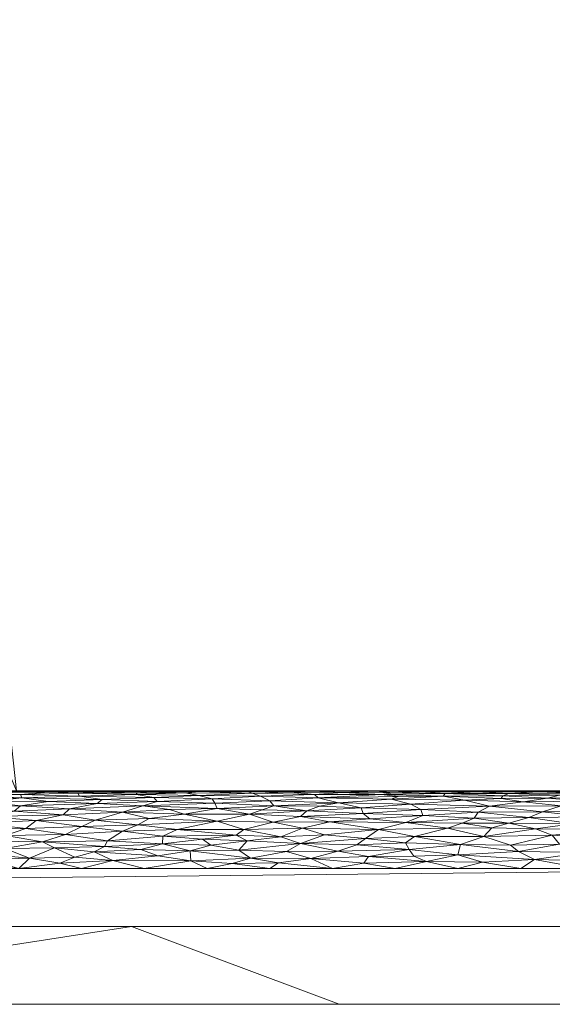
# Model space of a CAD drawing. Header units: millimetres. Extents: x -300 to 300, y 0 to 450.
# Tile 155 of 256: x 120 to 133, y 0 to 25. Entities that reach past the tile are written whole.
import ezdxf

# ---------------------------------------------------------------- set-up
doc = ezdxf.new("R2010")
doc.units = ezdxf.units.MM
doc.layers.add('A-GENM', color=13, linetype='Continuous')

# ---------------------------------------------------------------- blocks, each defined once
blk = doc.blocks.new('MODEL_CCAS0420-1080410R0 - MODEL_CCAS0420-1080410R0-453240-Preview')
at = {"layer": 'A-GENM', "lineweight": 9}
mesh = blk.add_polyface(dxfattribs=at)
corners = [(-296.159, -20, -110), (-295.657, -15.55, -110), (-294.177, -11.323, -110), (-291.793, -7.531, -110), (-288.625, -4.364, -110), (-284.831, -1.981, -110), (-280.602, -0.502, -110), (-276.147, 0, -110), (276.147, 0, -110), (280.596, -0.501, -110), (284.825, -1.978, -110), (288.619, -4.359, -110), (291.788, -7.525, -110), (294.174, -11.316, -110), (295.656, -15.545, -110), (296.159, -20, -110), (296.159, -426.171, -110), (295.658, -430.617, -110), (294.182, -434.842, -110), (291.802, -438.632, -110), (288.638, -441.797, -110), (284.848, -444.179, -110), (280.622, -445.657, -110), (276.171, -446.159, -110), (-276.171, -446.159, -110), (-280.617, -445.658, -110), (-284.842, -444.182, -110), (-288.632, -441.802, -110), (-291.797, -438.638, -110), (-294.179, -434.848, -110), (-295.657, -430.622, -110), (-296.159, -426.171, -110)]
mesh.append_faces([[corners[k] for k in face] for face in [(15, 12, 13, 14)]], dxfattribs={"vtx0": -1})
mesh.append_faces([[corners[k] for k in face] for face in [(16, 8, 15)]], dxfattribs={"vtx0": -1, "vtx1": -1})
mesh.append_faces([[corners[k] for k in face] for face in [(24, 31, 7, 8)]], dxfattribs={"vtx0": -1, "vtx1": -1, "vtx3": -1})
mesh.append_faces([[corners[k] for k in face] for face in [(31, 24, 25, 30), (18, 21, 22, 17), (17, 22, 23, 16)]], dxfattribs={"vtx0": -1, "vtx2": -1})
mesh.append_faces([[corners[k] for k in face] for face in [(0, 3, 4, 5), (0, 5, 6, 7)]], dxfattribs={"vtx0": -1, "vtx3": -1})
mesh.append_faces([[corners[k] for k in face] for face in [(28, 29, 27)]], dxfattribs={"vtx1": -1})
mesh.append_faces([[corners[k] for k in face] for face in [(25, 26, 30), (11, 12, 15, 10), (9, 10, 15, 8), (31, 0, 7)]], dxfattribs={"vtx1": -1, "vtx2": -1})
mesh.append_faces([[corners[k] for k in face] for face in [(23, 24, 8, 16)]], dxfattribs={"vtx1": -1, "vtx2": -1, "vtx3": -1})
mesh.append_faces([[corners[k] for k in face] for face in [(26, 27, 29, 30)]], dxfattribs={"vtx1": -1, "vtx3": -1})
mesh.append_faces([[corners[k] for k in face] for face in [(19, 20, 21, 18)]], dxfattribs={"vtx2": -1})
mesh.append_faces([[corners[k] for k in face] for face in [(0, 1, 2, 3)]], dxfattribs={"vtx3": -1})
mesh = blk.add_polyface(dxfattribs=at)
corners = [(279.918, 0, -2), (278.032, 0, -56), (276.147, 0, -110), (-276.147, 0, -110), (-278.032, 0, -56), (-279.918, 0, -2), (0, 0, -2)]
mesh.append_faces([[corners[k] for k in face] for face in [(6, 3, 4, 5)]], dxfattribs={"vtx0": -1})
mesh.append_faces([[corners[k] for k in face] for face in [(3, 6, 2)]], dxfattribs={"vtx0": -1, "vtx1": -1})
mesh.append_faces([[corners[k] for k in face] for face in [(1, 2, 6, 0)]], dxfattribs={"vtx1": -1})
mesh = blk.add_polyface(dxfattribs=at)
corners = [(279.918, 0, -2), (0, 0, -2), (-279.918, 0, -2), (-279.918, -0.586, -0.586), (-279.918, -2), (0, -2), (279.918, -2), (279.918, -0.586, -0.586), (-146.072, 0, -2), (-139.959, -2), (-209.938, -2), (-246.456, -2), (-73.036, 0, -2), (-212.995, 0, -2), (-69.979, -2), (-246.456, 0, -2), (146.072, -2), (139.959, 0, -2), (209.938, 0, -2), (246.456, 0, -2), (73.036, -2), (212.995, -2), (69.979, 0, -2), (246.456, -2), (-36.518, 0, -2), (-34.99, -2), (-52.485, -2), (34.99, 0, -2), (36.518, -2), (18.259, -2), (-263.187, -2), (-109.554, 0, -2), (-104.969, -2), (-122.464, -2), (263.187, 0, -2), (104.969, 0, -2), (109.554, -2), (91.295, -2), (-174.949, -2), (-179.533, 0, -2), (-162.803, 0, -2), (179.533, -2), (174.949, 0, -2), (192.444, 0, -2), (-157.454, -2), (-127.813, 0, -2), (-18.259, 0, -2), (-17.495, -2), (-229.726, 0, -2), (-228.197, -2), (229.726, -2), (228.197, 0, -2), (54.777, -2), (52.485, 0, -2), (-87.474, -2), (-91.295, 0, -2), (127.813, -2), (122.464, 0, -2), (-196.264, 0, -2), (-192.444, -2), (157.454, 0, -2), (162.803, -2), (-54.777, 0, -2), (17.495, 0, -2), (-263.187, 0, -2), (263.187, -2), (87.474, 0, -2), (196.264, -2)]
mesh.append_faces([[corners[k] for k in face] for face in [(44, 40, 38), (45, 33, 31), (46, 47, 1), (50, 51, 21), (52, 53, 28), (54, 55, 32), (56, 57, 36), (58, 59, 39), (60, 61, 42)]], dxfattribs={"vtx0": -1, "vtx1": -1})
mesh.append_faces([[corners[k] for k in face] for face in [(34, 65, 7), (30, 64, 3)]], dxfattribs={"vtx0": -1, "vtx1": -1, "vtx2": -1})
mesh.append_faces([[corners[k] for k in face] for face in [(5, 63, 1, 47), (42, 61, 41, 43), (19, 23, 65, 34), (32, 55, 31, 33), (28, 53, 27, 29), (39, 59, 38, 40), (36, 57, 35, 37), (21, 51, 18, 67), (63, 5, 29, 27), (67, 18, 43, 41), (37, 35, 66)]], dxfattribs={"vtx0": -1, "vtx2": -1})
mesh.append_faces([[corners[k] for k in face] for face in [(2, 3, 64)]], dxfattribs={"vtx1": -1})
mesh.append_faces([[corners[k] for k in face] for face in [(25, 47, 46, 24), (9, 33, 45, 8), (8, 40, 44, 9), (49, 10, 13, 48), (11, 49, 48, 15), (19, 51, 50, 23), (20, 37, 66, 22), (26, 25, 24, 62), (14, 26, 62, 12), (22, 53, 52, 20), (30, 11, 15, 64), (12, 55, 54, 14), (17, 57, 56, 16), (10, 59, 58, 13), (16, 61, 60, 17)]], dxfattribs={"vtx1": -1, "vtx3": -1})
mesh.append_faces([[corners[k] for k in face] for face in [(3, 4, 30), (65, 6, 7), (7, 0, 34)]], dxfattribs={"vtx2": -1})
mesh = blk.add_polyface(dxfattribs=at)
corners = [(-279.918, -2), (-292.651, -7.27), (-297.929, -20), (-297.929, -224.97), (-297.929, -429.94), (-292.661, -442.661), (-279.94, -447.929), (0, -447.929), (279.94, -447.929), (292.661, -442.661), (297.929, -429.94), (297.929, -224.97), (297.929, -20), (292.651, -7.27), (279.918, -2), (0, -2), (0, -3.5), (13.257, -3.5), (26.515, -3.5), (39.772, -3.5), (53.029, -3.5), (66.287, -3.5), (79.544, -3.5), (92.801, -3.5), (106.059, -3.5), (119.316, -3.5), (132.573, -3.5), (145.831, -3.5), (159.088, -3.5), (172.345, -3.5), (185.603, -3.5), (198.86, -3.5), (212.117, -3.5), (225.375, -3.5), (238.632, -3.5), (251.889, -3.5), (265.147, -3.5), (278.404, -3.5), (291.028, -7.487), (296.497, -19.511), (296.5, -32.769), (296.5, -46.026), (296.5, -59.283), (296.5, -72.541), (296.5, -85.798), (296.5, -99.055), (296.5, -112.313), (296.5, -125.57), (296.5, -138.827), (296.5, -152.085), (296.5, -165.342), (296.5, -178.599), (296.5, -191.857), (296.5, -205.114), (296.5, -218.371), (296.5, -231.629), (296.5, -244.886), (296.5, -258.143), (296.499, -271.401), (296.499, -284.658), (296.499, -297.915), (296.499, -311.173), (296.499, -324.43), (296.499, -337.687), (296.5, -350.945), (296.5, -364.202), (296.5, -377.459), (296.5, -390.717), (296.5, -403.974), (296.5, -417.231), (296.497, -430.489), (291.028, -442.513), (278.404, -446.5), (265.147, -446.5), (251.889, -446.5), (238.632, -446.5), (225.375, -446.5), (212.117, -446.5), (198.86, -446.5), (185.603, -446.5), (172.345, -446.5), (159.088, -446.5), (145.831, -446.5), (132.573, -446.5), (119.316, -446.5), (106.059, -446.5), (92.801, -446.5), (79.544, -446.5), (66.287, -446.5), (53.029, -446.5), (39.772, -446.5), (26.515, -446.5), (13.257, -446.5), (0, -446.5), (-12.926, -446.5), (-25.852, -446.5), (-38.777, -446.5), (-51.703, -446.5), (-64.629, -446.5), (-77.555, -446.5), (-90.48, -446.5), (-103.406, -446.5), (-116.332, -446.5), (-129.258, -446.5), (-142.183, -446.5), (-155.109, -446.5), (-168.035, -446.5), (-180.961, -446.5), (-193.887, -446.5), (-206.812, -446.5), (-219.738, -446.5), (-232.664, -446.5), (-245.59, -446.5), (-258.515, -446.5), (-271.441, -446.5), (-284.356, -445.968), (-294.544, -438.124), (-296.5, -425.35), (-296.5, -412.424), (-296.5, -399.498), (-296.5, -386.572), (-296.5, -373.646), (-296.5, -360.721), (-296.5, -347.795), (-296.499, -334.869), (-296.499, -321.943), (-296.499, -309.018), (-296.499, -296.092), (-296.499, -283.166), (-296.499, -270.24), (-296.5, -257.315), (-296.5, -244.389), (-296.5, -231.463), (-296.5, -218.537), (-296.5, -205.611), (-296.5, -192.686), (-296.5, -179.76), (-296.5, -166.834), (-296.5, -153.908), (-296.5, -140.983), (-296.5, -128.057), (-296.5, -115.131), (-296.5, -102.205), (-296.5, -89.28), (-296.5, -76.354), (-296.5, -63.428), (-296.5, -50.502), (-296.5, -37.576), (-296.5, -24.651), (-294.544, -11.876), (-284.356, -4.032), (-271.441, -3.5), (-258.515, -3.5), (-245.59, -3.5), (-232.664, -3.5), (-219.738, -3.5), (-206.812, -3.5), (-193.887, -3.5), (-180.961, -3.5), (-168.035, -3.5), (-155.109, -3.5), (-142.183, -3.5), (-129.258, -3.5), (-116.332, -3.5), (-103.406, -3.5), (-90.48, -3.5), (-77.555, -3.5), (-64.629, -3.5), (-51.703, -3.5), (-38.777, -3.5), (-25.852, -3.5), (-12.926, -3.5), (-294.538, -438.129), (-294.547, -438.108)]
mesh.append_faces([[corners[k] for k in face] for face in [(116, 172, 173)]])
mesh.append_faces([[corners[k] for k in face] for face in [(118, 4, 117), (6, 115, 5), (115, 6, 114), (7, 104, 6), (1, 150, 0), (151, 0, 150)]], dxfattribs={"vtx0": -1, "vtx1": -1})
mesh.append_faces([[corners[k] for k in face] for face in [(4, 124, 125), (7, 99, 100), (2, 148, 149), (149, 1, 2), (2, 141, 142), (0, 151, 152), (0, 160, 161, 15), (15, 165, 166), (15, 170, 171), (8, 81, 82, 7), (8, 72, 73), (11, 61, 62, 10), (12, 46, 47, 11), (38, 13, 14, 37), (13, 38, 39, 12)]], dxfattribs={"vtx0": -1, "vtx2": -1})
mesh.append_faces([[corners[k] for k in face] for face in [(4, 118, 119, 120), (4, 120, 121, 122), (3, 128, 129, 130), (3, 130, 131, 132), (3, 138, 139, 140), (0, 154, 155, 156), (0, 156, 157, 158), (15, 161, 162, 163), (15, 163, 164, 165), (8, 73, 74, 75), (7, 86, 87, 88), (7, 83, 84, 85), (10, 68, 69, 70), (11, 55, 56, 57), (14, 28, 29, 30), (14, 32, 33, 34), (15, 19, 20, 21), (12, 44, 45, 46), (11, 49, 50, 51), (11, 47, 48, 49), (12, 39, 40, 41)]], dxfattribs={"vtx0": -1, "vtx3": -1})
mesh.append_faces([[corners[k] for k in face] for face in [(123, 124, 4, 122), (127, 128, 3, 126), (113, 114, 6, 112), (111, 112, 6, 110), (109, 110, 6, 108), (107, 108, 6, 106), (96, 97, 7, 95), (105, 106, 6, 104), (103, 104, 7, 102), (101, 102, 7, 100), (98, 99, 7, 97), (94, 95, 7, 93), (135, 136, 3, 134), (137, 138, 3, 136), (133, 134, 3, 132), (145, 146, 2, 144), (147, 148, 2, 146), (143, 144, 2, 142), (149, 150, 1), (153, 154, 0, 152), (159, 160, 0, 158), (169, 170, 15, 168), (167, 168, 15, 166), (78, 79, 8, 77), (80, 81, 8, 79), (76, 77, 8, 75), (91, 92, 7, 90), (89, 90, 7, 88), (85, 86, 7), (82, 83, 7), (67, 68, 10, 66), (65, 66, 10, 64), (60, 61, 11, 59), (58, 59, 11, 57), (63, 64, 10, 62), (54, 55, 11, 53), (26, 27, 15, 25), (31, 32, 14, 30), (16, 17, 15, 171), (18, 19, 15, 17), (24, 25, 15, 23), (22, 23, 15, 21), (34, 35, 14), (52, 53, 11, 51), (36, 37, 14, 35), (42, 43, 12, 41), (43, 44, 12), (92, 93, 7)]], dxfattribs={"vtx1": -1, "vtx2": -1})
mesh.append_faces([[corners[k] for k in face] for face in [(3, 4, 125, 126), (2, 3, 140, 141), (71, 72, 8, 9), (70, 71, 9, 10), (27, 28, 14, 15)]], dxfattribs={"vtx1": -1, "vtx3": -1})
mesh.append_faces([[corners[k] for k in face] for face in [(4, 173, 117), (115, 172, 5)]], dxfattribs={"vtx2": -1})
mesh = blk.add_polyface(dxfattribs=at)
corners = [(-134.53, -4.051, -0.083), (-134.689, -4.261, -0.158), (-133.493, -4.128, -0.108), (-132.182, -5.431, -1.478), (-133.489, -5.39, -1.345), (-133.84, -5.441, -1.518), (-133.297, -4.357, -0.2), (-134.81, -4.491, -0.269), (-134.105, -3.5), (-132.849, -3.729, -0.015), (-132.489, -3.5), (-133.18, -5.313, -1.154), (-134.705, -5.339, -1.214), (-134.576, -4.98, -0.654), (-133.049, -4.954, -0.626), (-134.209, -4.829, -0.506), (-132.7, -4.814, -0.493), (-133.821, -4.646, -0.365), (-132.269, -5.494, -1.84), (-133.775, -5.494, -1.838), (-133.025, -5.5, -2), (-134.131, -5.235, -1.006), (-132.549, -5.216, -0.973), (-132.945, -5.472, -1.667), (-134.537, -5.473, -1.674), (-132.028, -5.367, -1.283), (-132.869, -4.523, -0.287), (-134.704, -3.688, -0.01), (-134.105, -3.908, -0.046), (-132.431, -3.938, -0.053), (-132.225, -4.1, -0.099), (-131.536, -4.324, -0.185), (-131.509, -3.66, -0.007), (-132.184, -4.668, -0.38), (-131.39, -4.945, -0.617), (-133.532, -5.108, -0.81), (-134.849, -5.096, -0.795), (-134.537, -5.5, -2), (-135.106, -5.393, -1.353), (-131.684, -5.101, -0.801), (-131.989, -5.301, -1.131)]
mesh.append_faces([[corners[k] for k in face] for face in [(8, 9, 10)]], dxfattribs={"vtx0": -1, "vtx1": -1})
mesh.append_faces([[corners[k] for k in face] for face in [(0, 1, 2), (3, 4, 5), (6, 1, 7), (11, 12, 4), (13, 14, 15), (16, 17, 15), (18, 19, 20), (21, 11, 22), (23, 24, 19), (4, 3, 25), (7, 17, 26), (2, 1, 6), (9, 27, 28), (9, 8, 27), (29, 9, 28), (28, 2, 29), (30, 29, 2), (0, 2, 28), (6, 31, 30), (9, 32, 10), (31, 6, 26), (26, 17, 33), (14, 34, 16), (21, 35, 36), (19, 18, 23), (5, 4, 38), (38, 4, 12), (25, 11, 4), (35, 14, 13), (36, 35, 13), (22, 35, 21), (39, 14, 35), (22, 11, 40), (40, 11, 25), (35, 22, 39), (21, 12, 11), (24, 23, 5), (3, 5, 23), (17, 16, 33), (15, 14, 16), (7, 26, 6), (30, 2, 6)]], dxfattribs={"vtx0": -1, "vtx1": -1, "vtx2": -1})
mesh.append_faces([[corners[k] for k in face] for face in [(19, 37, 20)]], dxfattribs={"vtx0": -1, "vtx2": -1})
mesh = blk.add_polyface(dxfattribs=at)
corners = [(-129.914, -5.017, -0.696), (-131.39, -4.945, -0.617), (-131.684, -5.101, -0.801), (-130.491, -5.363, -1.272), (-132.028, -5.367, -1.283), (-130.541, -5.432, -1.481), (-131.536, -4.324, -0.185), (-130.941, -4.112, -0.102), (-132.225, -4.1, -0.099), (-131.04, -5.254, -1.039), (-129.155, -5.285, -1.099), (-132.7, -4.814, -0.493), (-131.293, -4.796, -0.478), (-130.066, -3.675, -0.009), (-131.509, -3.66, -0.007), (-130.873, -3.854, -0.035), (-132.431, -3.938, -0.053), (-132.849, -3.729, -0.015), (-131.742, -4.545, -0.3), (-132.869, -4.523, -0.287), (-129.619, -3.988, -0.066), (-130.873, -3.5), (-130.602, -4.534, -0.294), (-129.756, -4.318, -0.182), (-132.489, -3.5), (-130.982, -4.667, -0.38), (-129.531, -4.684, -0.391), (-132.184, -4.668, -0.38), (-132.269, -5.494, -1.84), (-133.025, -5.5, -2), (-131.513, -5.5, -2), (-132.182, -5.431, -1.478), (-132.945, -5.472, -1.667), (-131.353, -5.471, -1.663), (-130.002, -5.5, -2), (-130.758, -5.494, -1.838), (-129.905, -5.476, -1.689), (-129.663, -5.154, -0.875), (-131.989, -5.301, -1.131), (-132.549, -5.216, -0.973), (-129.965, -4.859, -0.534), (-133.049, -4.954, -0.626)]
mesh.append_faces([[corners[k] for k in face] for face in [(24, 14, 21), (34, 35, 30)]], dxfattribs={"vtx0": -1, "vtx1": -1})
mesh.append_faces([[corners[k] for k in face] for face in [(0, 1, 2), (3, 4, 5), (6, 7, 8), (9, 3, 10), (11, 1, 12), (13, 14, 15), (16, 7, 15), (15, 17, 16), (18, 6, 19), (7, 20, 15), (14, 13, 21), (6, 22, 23), (7, 6, 23), (15, 14, 17), (25, 26, 22), (12, 25, 27), (31, 32, 33), (5, 31, 33), (31, 5, 4), (28, 33, 32), (30, 35, 28), (28, 35, 33), (36, 33, 35), (5, 33, 36), (2, 9, 37), (9, 38, 3), (9, 2, 39), (1, 0, 40), (2, 37, 0), (12, 1, 40), (2, 1, 41), (26, 12, 40), (12, 27, 11), (19, 27, 18), (26, 25, 12), (18, 25, 22), (25, 18, 27), (6, 18, 22), (7, 16, 8), (3, 38, 4), (39, 38, 9)]], dxfattribs={"vtx0": -1, "vtx1": -1, "vtx2": -1})
mesh.append_faces([[corners[k] for k in face] for face in [(28, 29, 30)]], dxfattribs={"vtx0": -1, "vtx2": -1})
mesh = blk.add_polyface(dxfattribs=at)
corners = [(-128.266, -4.106, -0.101), (-129.519, -4.156, -0.117), (-128.494, -4.271, -0.162), (-129.739, -3.817, -0.028), (-129.619, -3.988, -0.066), (-128.57, -3.811, -0.027), (-128.901, -5.403, -1.383), (-130.491, -5.363, -1.272), (-130.541, -5.432, -1.481), (-127.8, -5.191, -0.933), (-129.155, -5.285, -1.099), (-127.274, -5.315, -1.159), (-129.203, -5.448, -1.547), (-127.902, -5.455, -1.576), (-130.758, -5.494, -1.838), (-128.768, -5.491, -1.805), (-129.905, -5.476, -1.689), (-129.663, -5.154, -0.875), (-128.383, -5.063, -0.752), (-127.436, -4.369, -0.206), (-128.829, -4.506, -0.278), (-129.756, -4.318, -0.182), (-130.602, -4.534, -0.294), (-128.434, -4.912, -0.583), (-129.965, -4.859, -0.534), (-129.914, -5.017, -0.696), (-130.066, -3.675, -0.009), (-129.258, -3.5), (-130.873, -3.5), (-128.45, -3.638, -0.006), (-130.873, -3.854, -0.035), (-129.531, -4.684, -0.391), (-127.574, -4.698, -0.402), (-128.604, -4.78, -0.465), (-130.002, -5.5, -2), (-129.336, -5.352, -1.244), (-131.04, -5.254, -1.039), (-127.117, -5.486, -1.764), (-128.49, -5.5, -2), (-130.941, -4.112, -0.102), (-127.783, -3.948, -0.056), (-127.642, -3.5)]
mesh.append_faces([[corners[k] for k in face] for face in [(0, 1, 2), (3, 4, 5), (6, 7, 8), (9, 10, 11), (12, 13, 6), (14, 15, 16), (17, 9, 18), (19, 2, 20), (20, 21, 22), (23, 24, 25), (20, 2, 21), (4, 1, 0), (29, 26, 5), (3, 26, 30), (31, 32, 20), (31, 20, 22), (24, 23, 33), (14, 34, 15), (16, 12, 8), (35, 11, 10), (12, 15, 13), (9, 17, 10), (36, 10, 17), (35, 7, 6), (25, 17, 18), (18, 23, 25), (31, 33, 32), (37, 15, 38), (1, 39, 21), (4, 0, 40), (26, 29, 27), (39, 1, 4), (2, 1, 21), (4, 40, 5), (4, 3, 30), (5, 26, 3), (8, 12, 6), (15, 12, 16), (11, 35, 6), (10, 7, 35), (24, 33, 31)]], dxfattribs={"vtx0": -1, "vtx1": -1, "vtx2": -1})
mesh.append_faces([[corners[k] for k in face] for face in [(26, 27, 28), (29, 41, 27), (15, 34, 38)]], dxfattribs={"vtx0": -1, "vtx2": -1})
mesh = blk.add_polyface(dxfattribs=at)
corners = [(-127.274, -5.315, -1.159), (-125.79, -5.357, -1.257), (-126.024, -5.245, -1.022), (-128.901, -5.403, -1.383), (-127.18, -5.401, -1.376), (-127.8, -5.191, -0.933), (-126.117, -4.695, -0.4), (-126.867, -4.541, -0.298), (-127.574, -4.698, -0.402), (-127.902, -5.455, -1.576), (-128.768, -5.491, -1.805), (-127.117, -5.486, -1.764), (-126.311, -4.316, -0.181), (-126.817, -4.141, -0.112), (-127.436, -4.369, -0.206), (-128.266, -4.106, -0.101), (-128.494, -4.271, -0.162), (-127.081, -3.755, -0.018), (-127.642, -3.5), (-128.45, -3.638, -0.006), (-127.783, -3.948, -0.056), (-126.458, -3.936, -0.053), (-125.53, -3.766, -0.02), (-125.571, -5.434, -1.49), (-128.829, -4.506, -0.278), (-128.49, -5.5, -2), (-126.978, -5.5, -2), (-126.567, -5.461, -1.607), (-126.131, -5.114, -0.819), (-127.31, -5.106, -0.808), (-128.383, -5.063, -0.752), (-126.979, -4.98, -0.654), (-126.822, -4.834, -0.511), (-125.506, -4.9, -0.571), (-128.434, -4.912, -0.583), (-128.604, -4.78, -0.465), (-128.57, -3.811, -0.027), (-126.252, -3.645, -0.006), (-125.448, -4.211, -0.138), (-125.467, -5.481, -1.723), (-125.914, -5.495, -1.863), (-125.832, -5.012, -0.691), (-126.026, -3.5)]
mesh.append_faces([[corners[k] for k in face] for face in [(18, 37, 42)]], dxfattribs={"vtx0": -1, "vtx1": -1})
mesh.append_faces([[corners[k] for k in face] for face in [(0, 1, 2), (3, 4, 0), (2, 5, 0), (6, 7, 8), (9, 10, 11), (12, 13, 14), (15, 16, 13), (17, 18, 19), (15, 13, 20), (21, 22, 17), (23, 1, 4), (7, 24, 8), (4, 3, 9), (9, 11, 27), (1, 0, 4), (9, 27, 4), (28, 5, 2), (5, 29, 30), (31, 30, 29), (32, 31, 33), (32, 6, 8), (34, 30, 31), (32, 34, 31), (32, 8, 35), (24, 7, 14), (17, 36, 20), (22, 37, 17), (37, 18, 17), (12, 38, 13), (12, 14, 7), (20, 13, 21), (17, 19, 36), (39, 27, 11), (4, 27, 23), (26, 40, 11), (13, 16, 14), (17, 20, 21), (31, 28, 41), (5, 28, 29), (31, 29, 28), (32, 35, 34)]], dxfattribs={"vtx0": -1, "vtx1": -1, "vtx2": -1})
mesh.append_faces([[corners[k] for k in face] for face in [(11, 25, 26)]], dxfattribs={"vtx0": -1, "vtx2": -1})
mesh = blk.add_polyface(dxfattribs=at)
corners = [(-123.977, -3.955, -0.057), (-125.53, -3.766, -0.02), (-125.229, -3.97, -0.061), (-126.311, -4.316, -0.181), (-125.357, -4.505, -0.277), (-125.157, -4.358, -0.201), (-125.832, -5.012, -0.691), (-125.506, -4.9, -0.571), (-126.979, -4.98, -0.654), (-125.448, -4.211, -0.138), (-124.512, -4.102, -0.099), (-126.131, -5.114, -0.819), (-124.67, -5.039, -0.722), (-124.546, -5.295, -1.118), (-126.024, -5.245, -1.022), (-125.79, -5.357, -1.257), (-126.117, -4.695, -0.4), (-126.822, -4.834, -0.511), (-125.914, -5.495, -1.863), (-126.978, -5.5, -2), (-125.467, -5.5, -2), (-125.467, -5.481, -1.723), (-124.711, -5.495, -1.863), (-124.202, -5.48, -1.718), (-125.571, -5.434, -1.49), (-126.567, -5.461, -1.607), (-124.196, -5.382, -1.323), (-123.847, -5.445, -1.533), (-124.615, -5.18, -0.915), (-123.82, -4.899, -0.571), (-124.669, -4.714, -0.414), (-123.645, -4.501, -0.275), (-126.026, -3.5), (-126.252, -3.645, -0.006), (-125.056, -3.627, -0.005), (-126.458, -3.936, -0.053), (-126.867, -4.541, -0.298), (-124.295, -4.252, -0.154), (-123.997, -3.699, -0.011), (-126.817, -4.141, -0.112), (-123.955, -5.5, -2), (-127.117, -5.486, -1.764), (-124.411, -3.5)]
mesh.append_faces([[corners[k] for k in face] for face in [(40, 22, 20), (32, 34, 42)]], dxfattribs={"vtx0": -1, "vtx1": -1})
mesh.append_faces([[corners[k] for k in face] for face in [(0, 1, 2), (3, 4, 5), (6, 7, 8), (2, 9, 10), (11, 12, 6), (13, 14, 15), (7, 16, 17), (21, 22, 23), (21, 24, 25), (13, 15, 26), (23, 27, 24), (26, 15, 24), (13, 28, 14), (28, 11, 14), (12, 11, 28), (12, 29, 7), (30, 7, 29), (26, 24, 27), (23, 24, 21), (30, 31, 4), (32, 33, 34), (2, 1, 35), (16, 7, 30), (30, 4, 16), (4, 3, 36), (4, 36, 16), (20, 22, 18), (2, 10, 0), (37, 10, 9), (1, 0, 38), (2, 35, 39), (34, 33, 1), (5, 37, 9), (3, 5, 9), (31, 5, 4), (2, 39, 9), (18, 22, 21), (21, 41, 18), (7, 6, 12), (1, 38, 34), (38, 42, 34)]], dxfattribs={"vtx0": -1, "vtx1": -1, "vtx2": -1})
mesh.append_faces([[corners[k] for k in face] for face in [(18, 19, 20)]], dxfattribs={"vtx0": -1, "vtx2": -1})
mesh = blk.add_polyface(dxfattribs=at)
corners = [(-121.623, -5.47, -1.657), (-122.612, -5.451, -1.559), (-122.938, -5.479, -1.713), (-123.977, -3.955, -0.057), (-122.708, -3.984, -0.065), (-123.144, -3.825, -0.03), (-123.645, -4.501, -0.275), (-122.629, -4.625, -0.351), (-122.235, -4.457, -0.25), (-123.038, -5.326, -1.184), (-123.13, -5.226, -0.99), (-124.546, -5.295, -1.118), (-123.44, -5.015, -0.693), (-123.82, -4.899, -0.571), (-124.67, -5.039, -0.722), (-123.447, -5.495, -1.858), (-122.444, -5.5, -2), (-121.688, -5.493, -1.831), (-124.669, -4.714, -0.414), (-125.157, -4.358, -0.201), (-123.268, -4.329, -0.187), (-121.847, -4.213, -0.139), (-123.267, -4.132, -0.109), (-124.295, -4.252, -0.154), (-124.512, -4.102, -0.099), (-123.997, -3.699, -0.011), (-123.847, -5.445, -1.533), (-124.196, -5.382, -1.323), (-122.755, -5.108, -0.81), (-124.615, -5.18, -0.915), (-121.709, -5.272, -1.073), (-122.923, -4.782, -0.467), (-122.581, -5.405, -1.392), (-122.232, -4.945, -0.616), (-121.577, -5.172, -0.902), (-121.987, -3.702, -0.012), (-122.795, -3.5), (-121.503, -3.926, -0.05), (-121.773, -4.068, -0.088), (-124.411, -3.5), (-124.711, -5.495, -1.863), (-123.955, -5.5, -2), (-124.202, -5.48, -1.718)]
mesh.append_faces([[corners[k] for k in face] for face in [(0, 1, 2), (3, 4, 5), (6, 7, 8), (9, 10, 11), (12, 13, 14), (15, 16, 17), (7, 6, 18), (19, 6, 20), (20, 21, 22), (23, 22, 24), (3, 5, 25), (26, 2, 1), (9, 11, 27), (28, 14, 29), (10, 9, 30), (18, 13, 31), (32, 9, 27), (32, 27, 26), (28, 29, 10), (11, 10, 29), (33, 13, 12), (6, 8, 20), (19, 20, 23), (21, 20, 8), (22, 4, 3), (18, 31, 7), (33, 31, 13), (24, 22, 3), (10, 34, 28), (35, 36, 25), (37, 5, 4), (35, 25, 5), (22, 38, 4), (22, 23, 20), (15, 40, 41), (15, 17, 2), (42, 15, 2), (15, 42, 40), (26, 42, 2), (32, 26, 1), (14, 28, 12), (33, 12, 28)]], dxfattribs={"vtx0": -1, "vtx1": -1, "vtx2": -1})
mesh.append_faces([[corners[k] for k in face] for face in [(25, 36, 39), (15, 41, 16)]], dxfattribs={"vtx0": -1, "vtx2": -1})
mesh = blk.add_polyface(dxfattribs=at)
corners = [(-123.038, -5.326, -1.184), (-121.126, -5.364, -1.275), (-121.709, -5.272, -1.073), (-120.871, -5.033, -0.715), (-121.577, -5.172, -0.902), (-119.61, -5.113, -0.818), (-119.637, -5.314, -1.157), (-120.319, -5.221, -0.982), (-122.923, -4.782, -0.467), (-122.232, -4.945, -0.616), (-121.531, -4.745, -0.437), (-122.581, -5.405, -1.392), (-122.629, -4.625, -0.351), (-121.185, -4.579, -0.321), (-122.235, -4.457, -0.25), (-120.17, -4.185, -0.128), (-121.847, -4.213, -0.139), (-120.764, -4.376, -0.209), (-121.007, -3.788, -0.023), (-120.622, -3.638, -0.006), (-121.987, -3.702, -0.012), (-121.623, -5.47, -1.657), (-122.938, -5.479, -1.713), (-121.688, -5.493, -1.831), (-122.444, -5.5, -2), (-120.932, -5.5, -2), (-122.755, -5.108, -0.81), (-123.13, -5.226, -0.99), (-121.08, -5.435, -1.494), (-119.607, -5.402, -1.38), (-120.702, -4.882, -0.554), (-120.007, -4.731, -0.427), (-119.746, -4.531, -0.292), (-121.773, -4.068, -0.088), (-120.483, -4.026, -0.076), (-122.708, -3.984, -0.065), (-121.503, -3.926, -0.05), (-121.179, -3.5), (-122.795, -3.5), (-123.267, -4.132, -0.109), (-123.144, -3.825, -0.03), (-120.323, -5.466, -1.631), (-122.612, -5.451, -1.559), (-120.587, -5.488, -1.777), (-119.837, -3.76, -0.019)]
mesh.append_faces([[corners[k] for k in face] for face in [(0, 1, 2), (3, 4, 5), (2, 6, 7), (8, 9, 10), (4, 2, 7), (11, 1, 0), (1, 6, 2), (12, 10, 13), (12, 13, 14), (15, 16, 17), (18, 19, 20), (21, 22, 23), (26, 3, 9), (4, 27, 2), (11, 28, 1), (28, 29, 1), (4, 3, 26), (10, 30, 31), (9, 3, 30), (9, 30, 10), (14, 17, 16), (10, 12, 8), (31, 13, 10), (17, 13, 32), (17, 14, 13), (33, 15, 34), (35, 33, 36), (4, 7, 5), (18, 20, 36), (33, 39, 16), (40, 36, 20), (15, 33, 16), (21, 41, 28), (42, 28, 11), (43, 21, 23), (28, 42, 21), (21, 43, 41), (25, 43, 23), (33, 34, 36), (34, 18, 36), (19, 18, 44), (20, 19, 37)]], dxfattribs={"vtx0": -1, "vtx1": -1, "vtx2": -1})
mesh.append_faces([[corners[k] for k in face] for face in [(20, 37, 38)]], dxfattribs={"vtx0": -1, "vtx2": -1})
mesh.append_faces([[corners[k] for k in face] for face in [(24, 25, 23)]], dxfattribs={"vtx1": -1, "vtx2": -1})
mesh = blk.add_polyface(dxfattribs=at)
corners = [(-120.871, -5.033, -0.715), (-119.44, -4.975, -0.649), (-120.702, -4.882, -0.554), (-119.61, -5.113, -0.818), (-118.746, -4.833, -0.51), (-120.007, -4.731, -0.427), (-120.483, -4.026, -0.076), (-119.837, -3.76, -0.019), (-121.007, -3.788, -0.023), (-118.15, -4.491, -0.269), (-119.746, -4.531, -0.292), (-118.584, -4.665, -0.378), (-118.135, -5.484, -1.748), (-119.42, -5.485, -1.752), (-119.42, -5.5, -2), (-118.928, -4.2, -0.134), (-119.219, -4.352, -0.198), (-117.801, -4.268, -0.16), (-118.482, -5.45, -1.554), (-117.909, -5.388, -1.34), (-119.607, -5.402, -1.38), (-121.126, -5.364, -1.275), (-119.637, -5.314, -1.157), (-120.323, -5.466, -1.631), (-117.871, -5.304, -1.137), (-121.08, -5.435, -1.494), (-118.742, -5.215, -0.971), (-120.319, -5.221, -0.982), (-118.052, -5.105, -0.807), (-117.883, -4.966, -0.639), (-120.764, -4.376, -0.209), (-120.17, -4.185, -0.128), (-121.185, -4.579, -0.321), (-119.198, -4.017, -0.074), (-119.563, -3.5), (-121.179, -3.5), (-120.622, -3.638, -0.006), (-120.587, -5.488, -1.777), (-118.732, -3.726, -0.015), (-117.869, -3.633, -0.005), (-118.499, -3.883, -0.041), (-118.007, -4.042, -0.081), (-120.932, -5.5, -2), (-117.909, -5.5, -2)]
mesh.append_faces([[corners[k] for k in face] for face in [(14, 37, 42), (43, 12, 14)]], dxfattribs={"vtx0": -1, "vtx1": -1})
mesh.append_faces([[corners[k] for k in face] for face in [(0, 1, 2), (0, 3, 1), (4, 5, 2), (6, 7, 8), (9, 10, 11), (11, 5, 4), (12, 13, 14), (15, 16, 17), (18, 19, 20), (21, 20, 22), (23, 18, 20), (19, 24, 22), (23, 20, 25), (12, 18, 13), (19, 22, 20), (22, 26, 27), (3, 27, 26), (28, 3, 26), (3, 28, 1), (4, 1, 29), (1, 4, 2), (22, 24, 26), (9, 16, 10), (5, 11, 10), (10, 16, 30), (16, 31, 30), (32, 5, 10), (16, 15, 31), (33, 6, 31), (37, 14, 13), (38, 34, 7), (34, 38, 39), (40, 7, 33), (7, 40, 38), (41, 40, 33), (41, 33, 15), (23, 37, 13), (18, 23, 13), (33, 31, 15), (7, 6, 33), (34, 36, 7)]], dxfattribs={"vtx0": -1, "vtx1": -1, "vtx2": -1})
mesh.append_faces([[corners[k] for k in face] for face in [(34, 35, 36)]], dxfattribs={"vtx1": -1, "vtx2": -1})
mesh = blk.add_polyface(dxfattribs=at)
corners = [(0, -113.079, -5), (74.359, -113.079, -5), (148.718, -113.079, -5), (223.077, -113.079, -5), (294.5, -132.968, -5), (294.499, -81.318, -5), (294.499, -29.667, -5), (258.762, -5.5, -5), (206.609, -5.5, -5), (154.956, -5.5, -5), (103.303, -5.5, -5), (51.652, -5.5, -5), (0, -5.5, -5), (-59.752, -5.5, -5), (-119.504, -5.5, -5), (-179.256, -5.5, -5), (-239.009, -5.5, -5), (-294.499, -25.775, -5), (-289.1, -8.453, -5), (-294.499, -73.214, -5), (-294.5, -132.968, -5), (-275.116, -113.088, -5), (-244.547, -113.079, -5), (-213.979, -113.079, -5), (-183.41, -113.079, -5), (-152.842, -113.079, -5), (-122.274, -113.079, -5), (-91.705, -113.079, -5), (-61.137, -113.079, -5), (-30.568, -113.079, -5), (-119.5, -65, -5), (-114.374, -52.626, -5), (-102, -47.5, -5), (-89.626, -52.626, -5), (-84.5, -65, -5), (-89.626, -77.374, -5), (-102, -82.5, -5), (-114.374, -77.374, -5), (17.5, -65, -5), (12.374, -77.374, -5), (0, -82.5, -5), (-12.374, -77.374, -5), (-17.5, -65, -5), (-12.374, -52.626, -5), (0, -47.5, -5), (12.374, -52.626, -5), (119.5, -65, -5), (114.374, -77.374, -5), (102, -82.5, -5), (89.626, -77.374, -5), (84.5, -65, -5), (89.626, -52.626, -5), (102, -47.5, -5), (114.374, -52.626, -5), (-290.42, -24.284, -5)]
mesh.append_faces([[corners[k] for k in face] for face in [(18, 17, 54)]])
mesh.append_faces([[corners[k] for k in face] for face in [(32, 14, 31), (42, 29, 41), (50, 1, 49), (8, 3, 7), (53, 10, 52)]], dxfattribs={"vtx0": -1, "vtx1": -1})
mesh.append_faces([[corners[k] for k in face] for face in [(13, 34, 42, 43)]], dxfattribs={"vtx0": -1, "vtx1": -1, "vtx3": -1})
mesh.append_faces([[corners[k] for k in face] for face in [(30, 24, 25, 37), (16, 22, 23, 15), (35, 27, 28, 34), (37, 25, 26, 36), (36, 26, 27, 35), (31, 14, 15, 30), (13, 33, 34), (0, 40, 41, 29), (11, 50, 51, 10), (12, 44, 45, 11), (10, 51, 52)]], dxfattribs={"vtx0": -1, "vtx2": -1})
mesh.append_faces([[corners[k] for k in face] for face in [(19, 21, 22, 16), (15, 23, 24, 30), (11, 45, 38, 50)]], dxfattribs={"vtx0": -1, "vtx2": -1, "vtx3": -1})
mesh.append_faces([[corners[k] for k in face] for face in [(20, 21, 19)]], dxfattribs={"vtx1": -1})
mesh.append_faces([[corners[k] for k in face] for face in [(47, 48, 2)]], dxfattribs={"vtx1": -1, "vtx2": -1})
mesh.append_faces([[corners[k] for k in face] for face in [(28, 29, 42, 34), (38, 39, 1, 50), (46, 47, 2, 9)]], dxfattribs={"vtx1": -1, "vtx2": -1, "vtx3": -1})
mesh.append_faces([[corners[k] for k in face] for face in [(13, 14, 32, 33), (12, 13, 43, 44), (39, 40, 0, 1), (48, 49, 1, 2), (2, 3, 8, 9), (53, 46, 9, 10)]], dxfattribs={"vtx1": -1, "vtx3": -1})
mesh.append_faces([[corners[k] for k in face] for face in [(16, 54, 19), (5, 6, 7)]], dxfattribs={"vtx2": -1})
mesh.append_faces([[corners[k] for k in face] for face in [(3, 4, 5, 7)]], dxfattribs={"vtx2": -1, "vtx3": -1})
mesh = blk.add_polyface(dxfattribs=at)
corners = [(-179.256, -5.5, -5), (-175.522, -5.5, -5), (-175.351, -5.5, -2), (-119.504, -5.5, -5), (-115.769, -5.5, -5), (-114.885, -5.5, -2), (-171.787, -5.5, -5), (-120.932, -5.5, -2), (-123.238, -5.5, -5), (-126.978, -5.5, -2), (-126.973, -5.5, -5), (-157.211, -5.5, -2), (-156.849, -5.5, -5), (-153.115, -5.5, -5), (-164.318, -5.5, -5), (-160.584, -5.5, -5), (-163.258, -5.5, -2), (-168.053, -5.5, -5), (-97.097, -5.5, -5), (-93.362, -5.5, -5), (-96.746, -5.5, -2), (-100.831, -5.5, -5), (-151.165, -5.5, -2), (-181.398, -5.5, -2), (-133.025, -5.5, -2), (-130.707, -5.5, -5), (-169.305, -5.5, -2), (-104.566, -5.5, -5), (-102.792, -5.5, -2), (-141.911, -5.5, -5), (-139.072, -5.5, -2), (-145.118, -5.5, -2), (-108.839, -5.5, -2), (-112.035, -5.5, -5), (-138.176, -5.5, -5), (-134.442, -5.5, -5), (-145.645, -5.5, -5), (-149.38, -5.5, -5), (-108.3, -5.5, -5), (-182.991, -5.5, -5)]
mesh.append_faces([[corners[k] for k in face] for face in [(8, 9, 10), (23, 0, 2), (24, 25, 9), (26, 17, 16), (36, 31, 37), (28, 21, 20), (16, 15, 11), (10, 9, 25), (22, 37, 31)]], dxfattribs={"vtx0": -1, "vtx1": -1})
mesh.append_faces([[corners[k] for k in face] for face in [(3, 5, 7), (8, 7, 9), (11, 12, 13), (13, 22, 11), (29, 30, 31), (26, 6, 17), (24, 35, 25), (30, 29, 34)]], dxfattribs={"vtx0": -1, "vtx2": -1})
mesh.append_faces([[corners[k] for k in face] for face in [(0, 1, 2), (3, 4, 5), (1, 6, 2), (14, 15, 16, 17), (18, 19, 20, 21), (8, 3, 7), (27, 21, 28), (15, 12, 11), (32, 5, 33), (34, 35, 30), (26, 2, 6), (38, 27, 32, 33), (36, 29, 31), (28, 32, 27), (39, 0, 23), (4, 33, 5), (24, 30, 35), (13, 37, 22)]], dxfattribs={"vtx1": -1, "vtx2": -1})

msp = doc.modelspace()

# ---------------------------------------------------------------- block references
at = {"layer": 'A-GENM', "lineweight": 9, "rotation": 180}
msp.add_blockref('MODEL_CCAS0420-1080410R0 - MODEL_CCAS0420-1080410R0-453240-Preview', (0, 0, 850), dxfattribs=at)

doc.saveas('drawing.dxf')
